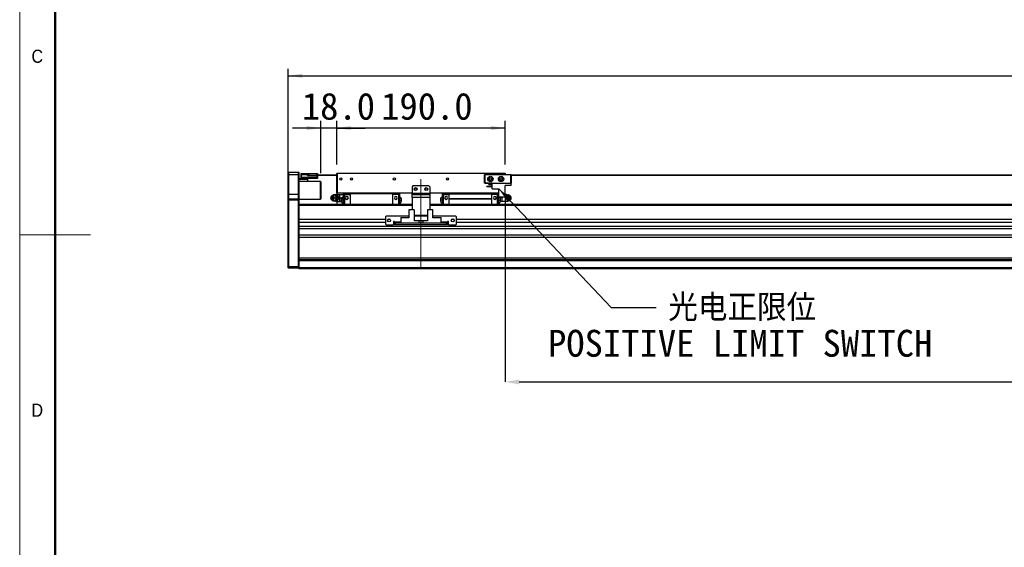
# Model space of a CAD drawing. Header units: millimetres. Extents: x 40 to 3320, y 40 to 2336.
# Tile 2 of 13: x 40 to 1153, y 835 to 1431. Entities that reach past the tile are written whole.
import ezdxf

# ---------------------------------------------------------------- set-up
doc = ezdxf.new("R2010")
doc.units = ezdxf.units.MM
doc.header["$LTSCALE"] = 8
doc.header["$PDSIZE"] = -1
doc.linetypes.add('CENTERX2', pattern=[20.32, 12.7, -2.54, 2.54, -2.54])
doc.layers.add('DIMNS', color=7, linetype='Continuous')
doc.styles.add('SLDTEXTSTYLE0', font='Gothic.ttf', dxfattribs={"width": 0.913})
doc.styles.add('SLDTEXTSTYLE10', font='txt', dxfattribs={"bigfont": 'bigfont'})
doc.styles.add('SLDTEXTSTYLE7', font='txt')
doc.dimstyles.new('SLDDIMSTYLE0', dxfattribs={"dimtxt": 30.4, "dimasz": 16, "dimexe": 0, "dimexo": 0.0625, "dimgap": 7.6, "dimtad": 2, "dimdec": 1, "dimrnd": 1e-09, "dimzin": 4, "dimdsep": 46, "dimtxsty": 'SLDTEXTSTYLE7', "dimsah": 1, "dimcen": 0.09, "dimadec": 0, "dimazin": 1, "dimtfac": 1, "dimtdec": 1, "dimtmove": 0, "dimatfit": 0, "dimfxl": 0, "dimfrac": 2, "dimtolj": 1, "dimtzin": 12, "dimarcsym": 0})
doc.dimstyles.new('SLDDIMSTYLE2', dxfattribs={"dimtxt": 30.4, "dimasz": 16, "dimexe": 0, "dimexo": 0.0625, "dimgap": 7.6, "dimtad": 2, "dimdec": 1, "dimrnd": 1e-09, "dimzin": 4, "dimdsep": 46, "dimtxsty": 'SLDTEXTSTYLE7', "dimsah": 1, "dimcen": 0.09, "dimadec": 0, "dimazin": 1, "dimtfac": 1, "dimtdec": 1, "dimtofl": 0, "dimtmove": 0, "dimatfit": 3, "dimfxl": 0, "dimfrac": 2, "dimtolj": 1, "dimtzin": 12, "dimarcsym": 0})
doc.dimstyles.new('SLDDIMSTYLE4', dxfattribs={"dimtxt": 0.18, "dimasz": 16, "dimexe": 0, "dimexo": 0.0625, "dimgap": 0, "dimtad": 0, "dimtih": 1, "dimtoh": 1, "dimdec": 0, "dimrnd": 1e-09, "dimzin": 0, "dimdsep": 46, "dimtxsty": 'Standard', "dimsah": 1, "dimcen": 0.09, "dimadec": 0, "dimazin": 0, "dimtfac": 16, "dimtdec": 0, "dimtofl": 0, "dimtmove": 0, "dimatfit": 3, "dimfxl": 0, "dimfrac": 2, "dimtolj": 1, "dimtzin": 0, "dimarcsym": 0})

# ---------------------------------------------------------------- blocks, each defined once
blk = doc.blocks.new('_D_19')
at = {"layer": 'DIMNS'}
for p, q in [((343.4, 1237.3), (343.4, 1375.7)), ((2383.4, 1237.3), (2383.4, 1375.7)), ((343.4, 1367.7), (2383.4, 1367.7))]:
    blk.add_line(p, q, dxfattribs=at)
for points in [[(343.4, 1367.7), (359.4, 1365.3), (359.4, 1370.1)], [(2383.4, 1367.7), (2367.4, 1370.1), (2367.4, 1365.3)]]:
    blk.add_solid(points, dxfattribs=at)
at = {"layer": 'DIMNS', "insert": (1318.5, 1407.6), "char_height": 30.4, "attachment_point": 1, "style": 'SLDTEXTSTYLE7'}
blk.add_mtext('2040.0', dxfattribs=at)
blk = doc.blocks.new('_D_20')
at = {"layer": 'DIMNS'}
for p, q in [((398.4, 1267.5), (398.4, 1316.6)), ((588.4, 1267.5), (588.4, 1316.6)), ((588.4, 1308.6), (398.4, 1308.6))]:
    blk.add_line(p, q, dxfattribs=at)
for points in [[(398.4, 1308.6), (414.4, 1306.2), (414.4, 1311)], [(588.4, 1308.6), (572.4, 1311), (572.4, 1306.2)]]:
    blk.add_solid(points, dxfattribs=at)
at = {"layer": 'DIMNS', "insert": (448.4, 1348.5), "char_height": 30.4, "attachment_point": 1, "style": 'SLDTEXTSTYLE7'}
blk.add_mtext('190.0', dxfattribs=at)
blk = doc.blocks.new('_D_21')
at = {"layer": 'DIMNS'}
for p, q in [((380.4, 1257.8), (380.4, 1316.6)), ((398.4, 1267.5), (398.4, 1316.6)), ((380.4, 1308.6), (348.4, 1308.6)), ((398.4, 1308.6), (380.4, 1308.6)), ((398.4, 1308.6), (430.4, 1308.6))]:
    blk.add_line(p, q, dxfattribs=at)
for points in [[(380.4, 1308.6), (364.4, 1311), (364.4, 1306.2)], [(398.4, 1308.6), (414.4, 1306.2), (414.4, 1311)]]:
    blk.add_solid(points, dxfattribs=at)
at = {"layer": 'DIMNS', "insert": (358.8, 1348.5), "char_height": 30.4, "attachment_point": 1, "style": 'SLDTEXTSTYLE7'}
blk.add_mtext('18.0', dxfattribs=at)
blk = doc.blocks.new('_D_22')
at = {"layer": 'Defpoints', "color": 0}
for p in [(588.4, 1230.7), (2108.4, 1227.2), (2108.4, 1021.7)]:
    blk.add_point(p, dxfattribs=at)
at = {"layer": 'DIMNS', "color": 0, "lineweight": -2}
for p, q in [((588.4, 1230.6), (588.4, 1021.7)), ((2108.4, 1227.1), (2108.4, 1021.7)), ((604.4, 1021.7), (2092.4, 1021.7))]:
    blk.add_line(p, q, dxfattribs=at)
at = {"layer": 'DIMNS', "color": 0}
for points in [[(604.4, 1024.3), (604.4, 1019), (588.4, 1021.7)], [(2092.4, 1024.3), (2092.4, 1019), (2108.4, 1021.7)]]:
    blk.add_solid(points, dxfattribs=at)
at = {"layer": 'DIMNS', "color": 0, "insert": (1361.2, 1014.1), "char_height": 30.4, "attachment_point": 2, "style": 'SLDTEXTSTYLE7'}
blk.add_mtext('\\A1;Stroke T=1520.0', dxfattribs=at)
blk = doc.blocks.new('SW_NOTE_8')
at = {"layer": 'DIMNS', "color": 0, "char_height": 30.4, "attachment_point": 2}
for s, insert, style in [('光电正限位', (97.2, 15), 'SLDTEXTSTYLE10'), ('POSITIVE LIMIT SWITCH', (94.9, -25.2), 'SLDTEXTSTYLE7')]:
    blk.add_mtext(s, dxfattribs=dict(at, insert=insert, style=style))

msp = doc.modelspace()

# ---------------------------------------------------------------- linework, layer by layer
at = {"color": 7, "linetype": 'Continuous', "lineweight": 18}
for p, q in [((40, 2336), (40, 40)), ((80, 2296), (80, 80)), ((40, 1188), (120, 1188))]:
    msp.add_line(p, q, dxfattribs=at)
at = {"color": 7, "linetype": 'Continuous', "lineweight": 50}
msp.add_line((80, 2296), (80, 80), dxfattribs=at)
at = {"color": 7, "linetype": 'Continuous', "lineweight": 25}
for p, q in [((343.68, 1258.66), (343.38, 1258.36)), ((343.38, 1255.66), (343.38, 1258.36)), ((343.68, 1258.66), (343.68, 1255.66)), ((343.68, 1258.66), (355.08, 1258.66)), ((355.08, 1255.66), (355.08, 1258.66)), ((355.08, 1258.66), (355.38, 1258.36)), ((355.38, 1258.36), (355.38, 1255.66)), ((365.88, 1255.36), (365.88, 1257.36)), ((365.88, 1257.36), (366.38, 1257.36)), ((366.38, 1257.36), (366.38, 1255.36)), ((366.38, 1257.36), (375.88, 1257.36)), ((375.88, 1255.36), (375.88, 1257.36)), ((375.88, 1257.36), (376.38, 1257.36)), ((376.38, 1257.36), (376.38, 1255.36)), ((398.68, 1257.66), (398.38, 1257.36)), ((398.38, 1235.46), (398.38, 1257.36)), ((398.68, 1257.36), (398.38, 1257.36)), ((398.68, 1257.66), (588.08, 1257.66)), ((398.68, 1257.66), (398.68, 1257.36)), ((588.08, 1257.36), (398.68, 1257.36)), ((398.68, 1257.36), (398.68, 1235.46)), ((588.08, 1257.66), (588.08, 1257.36)), ((588.38, 1257.36), (588.08, 1257.66)), ((588.08, 1256.16), (588.08, 1257.36)), ((588.38, 1257.36), (588.08, 1257.36)), ((588.38, 1257.36), (588.38, 1256.16)), ((343.68, 1255.66), (343.38, 1255.66)), ((343.38, 1233.66), (343.38, 1255.66)), ((343.68, 1255.66), (343.68, 1233.66)), ((355.08, 1255.66), (343.68, 1255.66)), ((355.08, 1233.66), (355.08, 1255.66)), ((355.08, 1255.66), (355.38, 1255.66)), ((355.38, 1255.66), (355.38, 1233.66)), ((355.38, 1251.66), (358.18, 1251.66)), ((365.38, 1250.66), (355.38, 1250.66)), ((379.88, 1248.16), (355.38, 1248.16)), ((357.88, 1256.86), (358.18, 1257.16)), ((357.88, 1255.66), (357.88, 1256.86)), ((357.88, 1255.66), (358.18, 1255.66)), ((357.88, 1253.16), (357.88, 1255.66)), ((357.88, 1251.96), (357.88, 1253.16)), ((358.18, 1253.16), (357.88, 1253.16)), ((358.18, 1251.66), (357.88, 1251.96)), ((358.18, 1257.16), (358.18, 1255.66)), ((358.18, 1257.16), (365.38, 1257.16)), ((358.18, 1255.66), (358.18, 1253.16)), ((365.38, 1255.66), (358.18, 1255.66)), ((358.18, 1253.16), (376.08, 1253.16)), ((358.18, 1253.16), (358.18, 1251.66)), ((376.08, 1251.66), (358.18, 1251.66)), ((365.38, 1257.16), (365.38, 1255.66)), ((365.38, 1254.86), (365.38, 1255.66)), ((365.38, 1255.16), (376.08, 1255.16)), ((376.08, 1254.86), (365.38, 1254.86)), ((365.38, 1251.66), (365.38, 1250.66)), ((365.38, 1250.66), (365.38, 1248.16)), ((366.38, 1255.36), (365.88, 1255.36)), ((365.88, 1255.36), (365.88, 1255.16)), ((366.38, 1255.36), (375.88, 1255.36)), ((376.38, 1255.36), (375.88, 1255.36)), ((376.08, 1255.16), (376.38, 1254.86)), ((376.08, 1255.16), (376.08, 1254.86)), ((398.38, 1255.16), (376.08, 1255.16)), ((376.08, 1253.16), (376.08, 1254.86)), ((376.08, 1254.86), (376.38, 1254.86)), ((376.08, 1251.66), (376.08, 1253.16)), ((376.08, 1253.16), (376.38, 1253.16)), ((376.08, 1251.66), (376.38, 1251.96)), ((398.38, 1255.36), (376.38, 1255.36)), ((376.38, 1254.86), (376.38, 1253.16)), ((376.38, 1253.16), (376.38, 1251.96)), ((380.38, 1247.66), (379.88, 1248.16)), ((379.88, 1228.16), (379.88, 1248.16)), ((380.38, 1247.66), (380.38, 1228.66)), ((565.38, 1255.86), (565.68, 1256.16)), ((565.68, 1255.73), (565.38, 1255.86)), ((565.38, 1246.46), (565.38, 1255.86)), ((565.68, 1246.58), (565.38, 1246.46)), ((565.68, 1246.16), (565.38, 1246.46)), ((565.68, 1256.16), (595.08, 1256.16)), ((565.68, 1256.16), (565.8, 1255.86)), ((565.8, 1255.86), (565.68, 1255.73)), ((565.68, 1255.73), (565.68, 1246.58)), ((565.68, 1246.58), (565.8, 1246.46)), ((565.8, 1246.46), (565.68, 1246.16)), ((573.88, 1246.16), (565.68, 1246.16)), ((594.96, 1255.86), (565.8, 1255.86)), ((565.8, 1246.46), (594.96, 1246.46)), ((573.88, 1239.96), (573.88, 1246.16)), ((573.88, 1246.16), (595.38, 1246.16)), ((595.08, 1256.16), (594.96, 1255.86)), ((595.08, 1255.73), (594.96, 1255.86)), ((594.96, 1246.46), (595.08, 1246.58)), ((594.96, 1246.46), (595.08, 1246.16)), ((595.08, 1256.16), (595.38, 1255.86)), ((595.38, 1255.86), (595.08, 1255.73)), ((595.08, 1246.58), (595.08, 1255.73)), ((595.38, 1246.46), (595.08, 1246.58)), ((595.38, 1246.46), (595.08, 1246.16)), ((595.38, 1255.86), (595.38, 1246.46)), ((2136.58, 1255.36), (595.38, 1255.36)), ((2136.38, 1255.16), (595.38, 1255.16)), ((595.38, 1243.56), (595.38, 1246.16)), ((398.38, 1235.46), (398.68, 1235.16)), ((398.68, 1235.46), (398.38, 1235.46)), ((398.38, 1235.46), (398.38, 1233.66)), ((398.68, 1235.46), (483.38, 1235.46)), ((398.68, 1235.46), (398.68, 1235.16)), ((483.38, 1235.16), (398.68, 1235.16)), ((413.38, 1235.16), (413.38, 1234.16)), ((461.38, 1235.16), (461.38, 1234.16)), ((484.38, 1243.16), (483.38, 1242.16)), ((483.38, 1242.16), (483.38, 1235.16)), ((483.38, 1235.16), (503.38, 1235.16)), ((483.38, 1233.66), (483.38, 1235.16)), ((502.38, 1243.16), (484.38, 1243.16)), ((503.38, 1242.16), (502.38, 1243.16)), ((503.38, 1242.16), (503.38, 1235.16)), ((503.38, 1235.46), (581.43, 1235.46)), ((581.43, 1235.16), (503.38, 1235.16)), ((503.38, 1235.16), (503.38, 1233.66)), ((525.38, 1234.16), (525.38, 1235.16)), ((567.68, 1242.61), (567.68, 1242.91)), ((567.68, 1242.91), (573.88, 1242.91)), ((567.68, 1242.61), (573.88, 1242.61)), ((570.08, 1244.86), (570.08, 1245.56)), ((570.08, 1245.56), (573.88, 1245.56)), ((570.08, 1244.86), (573.88, 1244.86)), ((573.38, 1234.16), (573.38, 1235.16)), ((573.88, 1239.96), (581.43, 1239.96)), ((581.43, 1230.66), (581.43, 1239.96)), ((588.38, 1230.66), (588.38, 1243.56)), ((595.38, 1243.56), (588.38, 1243.56)), ((343.68, 1233.66), (343.38, 1233.66)), ((343.38, 1228.36), (343.38, 1233.66)), ((343.68, 1228.66), (343.38, 1228.36)), ((343.38, 1227.16), (343.38, 1228.36)), ((343.38, 1152.28), (343.38, 1227.16)), ((343.68, 1227.16), (343.38, 1227.16)), ((343.68, 1233.66), (343.68, 1228.66)), ((355.08, 1233.66), (343.68, 1233.66)), ((343.68, 1228.66), (343.68, 1227.16)), ((343.68, 1228.66), (355.08, 1228.66)), ((355.08, 1227.16), (343.68, 1227.16)), ((343.68, 1227.16), (343.68, 1152.16)), ((355.08, 1228.66), (355.08, 1233.66)), ((355.38, 1233.66), (355.08, 1233.66)), ((355.08, 1227.16), (355.08, 1228.66)), ((355.38, 1228.36), (355.08, 1228.66)), ((355.38, 1227.16), (355.08, 1227.16)), ((355.08, 1152.16), (355.08, 1227.16)), ((355.38, 1233.66), (355.38, 1228.36)), ((355.38, 1228.36), (355.38, 1227.16)), ((355.38, 1228.16), (379.88, 1228.16)), ((355.38, 1227.16), (355.38, 1221.87)), ((379.88, 1228.16), (380.38, 1228.66)), ((392.57, 1231.94), (391.99, 1231.29)), ((391.99, 1228.03), (392.57, 1227.37)), ((393.91, 1226.5), (394.36, 1226.42)), ((396.32, 1233.16), (394.51, 1233.16)), ((396.32, 1226.16), (394.51, 1226.16)), ((395.71, 1229.66), (397.79, 1229.66)), ((398.23, 1233.16), (396.32, 1233.16)), ((398.23, 1226.16), (396.32, 1226.16)), ((398.23, 1233.16), (398.94, 1233.16)), ((398.23, 1233.16), (399.11, 1231.41)), ((399.11, 1227.91), (398.23, 1226.16)), ((398.23, 1226.16), (398.94, 1226.16)), ((398.28, 1233.66), (401.71, 1233.66)), ((398.28, 1225.66), (401.71, 1225.66)), ((398.38, 1225.66), (398.38, 1222.16)), ((399.93, 1231.41), (398.94, 1233.16)), ((398.94, 1226.16), (399.93, 1227.91)), ((399.11, 1231.41), (400.09, 1229.66)), ((400.09, 1229.66), (399.11, 1227.91)), ((400.8, 1229.66), (399.93, 1231.41)), ((399.93, 1227.91), (400.8, 1229.66)), ((400.09, 1229.66), (400.8, 1229.66)), ((401.88, 1231.66), (402.05, 1233.66)), ((401.88, 1231.66), (401.88, 1233.66)), ((402.05, 1229.66), (401.88, 1231.66)), ((401.88, 1227.66), (401.88, 1231.66)), ((401.88, 1227.66), (402.05, 1229.66)), ((402.05, 1225.66), (401.88, 1227.66)), ((401.88, 1225.66), (401.88, 1227.66)), ((402.05, 1233.66), (405.38, 1233.66)), ((402.05, 1229.66), (403.77, 1229.66)), ((402.05, 1225.66), (403.39, 1225.66)), ((403.38, 1228.51), (403.38, 1227.16)), ((403.38, 1227.16), (403.38, 1225.81)), ((405.38, 1230.41), (405.28, 1230.41)), ((405.38, 1227.16), (405.28, 1227.16)), ((405.28, 1223.91), (405.38, 1223.91)), ((406.88, 1234.26), (405.38, 1234.26)), ((405.38, 1234.26), (405.38, 1233.32)), ((406.88, 1233.32), (405.38, 1233.32)), ((405.38, 1233.32), (405.38, 1222.16)), ((406.88, 1234.36), (406.88, 1233.41)), ((406.88, 1234.36), (413.38, 1234.36)), ((406.88, 1233.41), (413.38, 1233.41)), ((406.88, 1233.41), (406.88, 1222.16)), ((461.38, 1234.16), (413.38, 1234.16)), ((413.38, 1234.16), (413.38, 1222.16)), ((467.88, 1234.36), (461.38, 1234.36)), ((461.38, 1234.16), (461.38, 1222.16)), ((467.88, 1233.41), (461.38, 1233.41)), ((467.88, 1234.36), (467.88, 1233.41)), ((467.88, 1234.26), (469.38, 1234.26)), ((467.88, 1233.41), (467.88, 1222.16)), ((467.88, 1233.32), (469.38, 1233.32)), ((469.38, 1233.32), (469.38, 1234.26)), ((469.38, 1222.16), (469.38, 1233.32)), ((469.48, 1230.41), (469.38, 1230.41)), ((469.38, 1227.16), (469.48, 1227.16)), ((469.38, 1223.91), (469.48, 1223.91)), ((471.38, 1227.16), (471.38, 1228.51)), ((471.38, 1225.81), (471.38, 1227.16)), ((483.38, 1230.16), (483.38, 1233.66)), ((483.38, 1233.66), (503.38, 1233.66)), ((503.38, 1230.16), (483.38, 1230.16)), ((483.38, 1230.16), (483.38, 1216.06)), ((503.38, 1233.66), (503.38, 1230.16)), ((503.38, 1230.16), (503.38, 1216.06)), ((515.38, 1228.51), (515.38, 1227.16)), ((515.38, 1227.16), (515.38, 1225.81)), ((517.38, 1230.41), (517.28, 1230.41)), ((517.38, 1227.16), (517.28, 1227.16)), ((517.28, 1223.91), (517.38, 1223.91)), ((518.88, 1234.26), (517.38, 1234.26)), ((517.38, 1234.26), (517.38, 1233.32)), ((518.88, 1233.32), (517.38, 1233.32)), ((517.38, 1233.32), (517.38, 1222.16)), ((518.88, 1233.41), (518.88, 1234.36)), ((518.88, 1234.36), (525.38, 1234.36)), ((518.88, 1222.16), (518.88, 1233.41)), ((518.88, 1233.41), (525.38, 1233.41)), ((525.38, 1229.16), (525.38, 1234.16)), ((525.38, 1234.16), (573.38, 1234.16)), ((525.38, 1228.76), (525.38, 1229.16)), ((525.38, 1229.16), (573.38, 1229.16)), ((525.38, 1228.76), (573.38, 1228.76)), ((525.38, 1222.16), (525.38, 1228.76)), ((579.88, 1234.36), (573.38, 1234.36)), ((573.38, 1229.16), (573.38, 1234.16)), ((579.88, 1233.41), (573.38, 1233.41)), ((573.38, 1228.76), (573.38, 1229.16)), ((573.38, 1222.16), (573.38, 1228.76)), ((579.88, 1233.41), (579.88, 1234.36)), ((579.88, 1234.26), (581.38, 1234.26)), ((579.88, 1222.16), (579.88, 1233.41)), ((579.88, 1233.32), (581.38, 1233.32)), ((581.38, 1233.32), (581.38, 1234.26)), ((581.43, 1233.66), (581.38, 1233.66)), ((581.38, 1222.16), (581.38, 1233.32)), ((581.48, 1230.41), (581.38, 1230.41)), ((581.38, 1227.16), (581.48, 1227.16)), ((581.38, 1223.91), (581.48, 1223.91)), ((588.38, 1230.66), (581.43, 1230.66)), ((584.71, 1229.66), (582.99, 1229.66)), ((584.71, 1225.66), (583.37, 1225.66)), ((583.38, 1227.16), (583.38, 1228.51)), ((583.38, 1225.81), (583.38, 1227.16)), ((584.8, 1230.66), (584.71, 1229.66)), ((584.71, 1229.66), (584.88, 1227.66)), ((584.88, 1227.66), (584.71, 1225.66)), ((584.88, 1230.66), (584.88, 1227.66)), ((584.88, 1227.66), (584.88, 1225.66)), ((588.48, 1225.66), (585.06, 1225.66)), ((588.48, 1233.66), (588.38, 1233.66)), ((588.38, 1225.66), (588.38, 1222.16)), ((590.28, 1233.16), (591.54, 1233.16)), ((590.41, 1226.16), (591.54, 1226.16)), ((591.54, 1233.16), (592.41, 1231.41)), ((592.25, 1233.16), (591.54, 1233.16)), ((592.41, 1227.91), (591.54, 1226.16)), ((592.25, 1226.16), (591.54, 1226.16)), ((593.23, 1231.41), (592.25, 1233.16)), ((592.25, 1226.16), (593.23, 1227.91)), ((592.41, 1231.41), (593.4, 1229.66)), ((593.4, 1229.66), (592.41, 1227.91)), ((594.11, 1229.66), (593.23, 1231.41)), ((593.23, 1227.91), (594.11, 1229.66)), ((594.11, 1229.66), (593.4, 1229.66)), ((594.78, 1231.29), (594.19, 1231.94)), ((594.19, 1227.37), (594.78, 1228.03)), ((595.38, 1229.66), (595.04, 1229.66)), ((398.38, 1222.16), (355.38, 1222.16)), ((483.38, 1222.16), (355.38, 1222.16)), ((355.38, 1221.87), (355.38, 1221.16)), ((355.38, 1221.16), (355.38, 1205.15)), ((479.88, 1216.06), (479.88, 1207.16)), ((485.88, 1216.06), (479.88, 1216.06)), ((485.88, 1216.06), (485.88, 1203.66)), ((500.88, 1216.06), (500.88, 1203.66)), ((506.88, 1216.06), (500.88, 1216.06)), ((2223.38, 1222.16), (503.38, 1222.16)), ((506.88, 1207.16), (506.88, 1216.06)), ((2123.38, 1222.16), (588.38, 1222.16)), ((355.38, 1205.15), (355.38, 1201.75)), ((453.38, 1205.15), (355.38, 1205.15)), ((453.38, 1201.75), (355.38, 1201.75)), ((355.38, 1201.75), (355.38, 1197.49)), ((454.38, 1209.16), (453.38, 1208.16)), ((453.38, 1208.16), (453.38, 1200.16)), ((479.88, 1209.16), (454.38, 1209.16)), ((458.76, 1205.15), (456, 1205.15)), ((463.38, 1203.16), (462.38, 1203.16)), ((462.38, 1203.16), (462.38, 1199.16)), ((463.38, 1201.75), (462.38, 1201.75)), ((463.38, 1202.16), (463.38, 1203.16)), ((463.38, 1202.16), (463.38, 1201.16)), ((470.68, 1207.66), (478.48, 1207.66)), ((470.68, 1207.66), (470.68, 1207.16)), ((470.68, 1207.16), (470.68, 1201.16)), ((479.88, 1207.16), (470.68, 1207.16)), ((478.98, 1207.16), (478.48, 1207.66)), ((500.88, 1209.66), (485.88, 1209.66)), ((500.88, 1209.16), (485.88, 1209.16)), ((491.38, 1203.66), (485.88, 1203.66)), ((491.38, 1201.16), (491.38, 1203.66)), ((493.38, 1203.66), (491.38, 1203.66)), ((493.38, 1203.66), (493.38, 1201.16)), ((495.38, 1203.66), (493.38, 1203.66)), ((495.38, 1203.66), (495.38, 1201.16)), ((500.88, 1203.66), (495.38, 1203.66)), ((532.38, 1209.16), (506.88, 1209.16)), ((516.08, 1207.16), (506.88, 1207.16)), ((508.28, 1207.66), (507.78, 1207.16)), ((508.28, 1207.66), (516.08, 1207.66)), ((516.08, 1207.16), (516.08, 1207.66)), ((516.08, 1201.16), (516.08, 1207.16)), ((524.38, 1203.16), (523.38, 1203.16)), ((523.38, 1203.16), (523.38, 1202.16)), ((523.38, 1201.16), (523.38, 1202.16)), ((524.38, 1201.75), (523.38, 1201.75)), ((524.38, 1199.16), (524.38, 1203.16)), ((530.76, 1205.15), (528, 1205.15)), ((533.38, 1208.16), (532.38, 1209.16)), ((533.38, 1200.16), (533.38, 1208.16)), ((2193.38, 1205.15), (533.38, 1205.15)), ((2193.38, 1201.75), (533.38, 1201.75)), ((2371.38, 1197.49), (355.38, 1197.49)), ((355.38, 1197.49), (355.38, 1196.18)), ((355.38, 1196.18), (355.38, 1158.96)), ((2371.38, 1194.89), (355.38, 1194.89)), ((453.38, 1200.16), (454.38, 1199.16)), ((454.38, 1199.16), (462.38, 1199.16)), ((463.38, 1199.16), (463.38, 1201.16)), ((463.38, 1201.16), (464.38, 1201.16)), ((464.38, 1199.16), (463.38, 1199.16)), ((464.38, 1201.16), (464.38, 1199.16)), ((522.38, 1201.16), (464.38, 1201.16)), ((522.38, 1199.16), (464.38, 1199.16)), ((522.38, 1199.16), (522.38, 1201.16)), ((522.38, 1201.16), (523.38, 1201.16)), ((523.38, 1199.16), (522.38, 1199.16)), ((523.38, 1201.16), (523.38, 1199.16)), ((524.38, 1199.16), (532.38, 1199.16)), ((532.38, 1199.16), (533.38, 1200.16)), ((2371.38, 1187.39), (355.38, 1187.39)), ((2371.38, 1184.79), (355.38, 1184.79)), ((2371.38, 1161.66), (355.38, 1161.66)), ((2371.38, 1159.66), (355.38, 1159.66)), ((355.38, 1158.96), (355.38, 1158.66)), ((2371.38, 1158.66), (355.38, 1158.66)), ((355.38, 1158.66), (355.38, 1150.66)), ((343.38, 1152.28), (343.68, 1152.16)), ((343.38, 1150.46), (343.38, 1152.28)), ((343.38, 1150.46), (343.68, 1150.16)), ((343.68, 1152.16), (343.68, 1150.16)), ((343.68, 1152.16), (355.08, 1152.16)), ((355.08, 1150.16), (343.68, 1150.16)), ((355.38, 1152.28), (355.08, 1152.16)), ((355.08, 1150.16), (355.08, 1152.16)), ((355.38, 1150.46), (355.08, 1150.16)), ((2371.38, 1150.66), (355.38, 1150.66)), ((355.38, 1150.66), (355.38, 1149.66)), ((2371.38, 1149.66), (355.38, 1149.66))]:
    msp.add_line(p, q, dxfattribs=at)
at = {"color": 8, "linetype": 'Continuous', "lineweight": 25}
for p, q in [((405.28, 1230.41), (405.28, 1227.16)), ((405.28, 1227.16), (405.28, 1223.91)), ((469.48, 1227.16), (469.48, 1230.41)), ((469.48, 1223.91), (469.48, 1227.16)), ((517.28, 1230.41), (517.28, 1227.16)), ((517.28, 1227.16), (517.28, 1223.91)), ((581.48, 1227.16), (581.48, 1230.41)), ((581.48, 1223.91), (581.48, 1227.16)), ((483.38, 1221.16), (355.38, 1221.16)), ((2223.38, 1221.16), (503.38, 1221.16)), ((470.68, 1202.16), (463.38, 1202.16)), ((523.38, 1202.16), (516.08, 1202.16))]:
    msp.add_line(p, q, dxfattribs=at)
at = {"color": 7, "linetype": 'Continuous', "lineweight": 25, "flags": 128}
for points in [[(396.27, 1226.2), (397.05, 1225.85), (398.28, 1225.66)], [(398.28, 1233.66), (397.04, 1233.46), (396.4, 1233.19)], [(595.38, 1229.66), (595.22, 1230.55), (594.78, 1231.29)], [(594.78, 1228.03), (595.22, 1228.76), (595.38, 1229.66)]]:
    msp.add_lwpolyline(points, dxfattribs=at)
at = {"color": 7, "linetype": 'Continuous', "lineweight": 25}
for centre, radius in [((402.88, 1251.16), 1.25), ((414.88, 1251.16), 1.25), ((463.38, 1251.16), 1.25), ((523.38, 1251.16), 1.25), ((571.88, 1251.16), 3), ((571.88, 1251.16), 1.7), ((571.88, 1251.16), 1.25), ((583.88, 1251.16), 3), ((583.88, 1251.16), 1.7), ((583.88, 1251.16), 1.25), ((487.38, 1239.66), 1.7), ((487.38, 1239.66), 1.25), ((499.38, 1239.66), 1.7), ((499.38, 1239.66), 1.25), ((457.38, 1204.16), 1.7), ((529.38, 1204.16), 1.7)]:
    msp.add_circle(centre, radius, dxfattribs=at)
for centre, radius, start, end in [((393.54, 1229.8), 2.17, 356.18264, 183.81736), ((393.54, 1229.51), 2.17, 176.18246, 3.81754), ((394.77, 1229.86), 3.03, 356.0464, 136.63866), ((394.79, 1229.4), 3.01, 222.46657, 4.84837), ((393.54, 1229.71), 0.765, 356.18186, 183.81814), ((393.54, 1229.6), 0.765, 176.18168, 3.81832), ((396.32, 1229.15), 3, 248.38576, 269.94705), ((396.32, 1230.16), 2.99, 90.05078, 110.92363), ((396.26, 1229.97), 3.19, 26.79174, 89.01592), ((396.26, 1229.34), 3.19, 270.98388, 333.20846), ((395.81, 1229.66), 3.73, 359.89194, 27.82016), ((395.81, 1229.65), 3.73, 332.17972, 0.10818), ((405.28, 1228.51), 1.9, 90, 180), ((405.28, 1225.81), 1.9, 180, 270), ((409.78, 1229.66), 1.65, 0, 180), ((409.78, 1229.66), 1.65, 180, 0), ((464.98, 1229.66), 1.65, 0, 180), ((464.98, 1229.66), 1.65, 180, 0), ((469.48, 1228.51), 1.9, 0, 90), ((469.48, 1225.81), 1.9, 270, 360), ((517.28, 1228.51), 1.9, 90, 180), ((517.28, 1225.81), 1.9, 180, 270), ((521.78, 1229.66), 1.65, 0, 180), ((521.78, 1229.66), 1.65, 180, 0), ((576.98, 1229.66), 1.65, 0, 180), ((576.98, 1229.66), 1.65, 180, 0), ((581.48, 1228.51), 1.9, 0, 90), ((581.48, 1225.81), 1.9, 270, 360), ((588.48, 1229.66), 4, 0, 90.01825), ((588.48, 1229.66), 4, 270.02815, 0), ((589.48, 1229.89), 3.3, 27.38953, 66.39624), ((589.48, 1229.42), 3.3, 293.60132, 332.61291), ((589.09, 1229.66), 3.76, 332.24154, 27.75846), ((591.16, 1229.6), 3.02, 302.69996, 1.13341), ((591.13, 1229.7), 3.06, 359.20628, 56.41185), ((591.78, 1229.74), 3.27, 358.50655, 68.86906), ((591.78, 1229.57), 3.27, 291.04186, 1.49546)]:
    msp.add_arc(centre, radius, start, end, dxfattribs=at)
for points, knots in [([(393.45, 1229.66), (393.31, 1229.66), (393.05, 1229.66), (392.87, 1229.66), (392.78, 1229.66)], [0, 0, 0, 0, 0.4999741, 1, 1, 1, 1]), ([(393.45, 1229.66), (393.59, 1229.66), (393.87, 1229.66), (394.16, 1229.66), (394.31, 1229.66)], [0, 0, 0, 0, 0.5000073, 1, 1, 1, 1]), ([(398.09, 1229.66), (398.08, 1229.93), (398.06, 1230.56), (397.64, 1231.48), (396.95, 1232.28), (396.02, 1232.82), (395.01, 1233.01), (394.24, 1232.97), (393.89, 1232.8), (393.84, 1232.78)], [0, 0, 0, 0, 0.1339562, 0.3027796, 0.4733561, 0.6432132, 0.8100629, 0.9730821, 1, 1, 1, 1]), ([(394.69, 1226.37), (394.75, 1226.36), (395.13, 1226.28), (395.86, 1226.46), (396.75, 1226.89), (397.48, 1227.59), (397.94, 1228.47), (398.15, 1229.19), (398.1, 1229.59), (398.09, 1229.66)], [0, 0, 0, 0, 0.030594, 0.2198498, 0.4055964, 0.5898599, 0.7751141, 0.9633971, 1, 1, 1, 1]), ([(398.1, 1229.66), (398.11, 1229.66), (398.13, 1229.66), (397.9, 1229.66), (397.79, 1229.66)], [0, 0, 0, 0, 0.5000019, 1, 1, 1, 1]), ([(399.54, 1229.66), (399.21, 1229.66), (398.56, 1229.66), (398.26, 1229.66), (398.1, 1229.66)], [0, 0, 0, 0, 0.5000075, 1, 1, 1, 1]), ([(405.28, 1227.16), (405.04, 1227.16), (404.67, 1227.16), (404.23, 1227.16), (403.93, 1227.16), (403.68, 1227.16), (403.45, 1227.16), (403.41, 1227.16), (403.38, 1227.16)], [0, 0, 0, 0, 0.2394465, 0.3683583, 0.5, 0.6316354, 0.7605417, 1, 1, 1, 1]), ([(469.48, 1227.16), (469.72, 1227.16), (470.09, 1227.16), (470.53, 1227.16), (470.83, 1227.16), (471.08, 1227.16), (471.32, 1227.16), (471.36, 1227.16), (471.38, 1227.16)], [0, 0, 0, 0, 0.2394465, 0.3683583, 0.5, 0.6316354, 0.7605417, 1, 1, 1, 1]), ([(517.28, 1227.16), (517.04, 1227.16), (516.67, 1227.16), (516.23, 1227.16), (515.93, 1227.16), (515.68, 1227.16), (515.45, 1227.16), (515.41, 1227.16), (515.38, 1227.16)], [0, 0, 0, 0, 0.2394615, 0.3683707, 0.5000098, 0.6316427, 0.7605464, 1, 1, 1, 1]), ([(581.48, 1227.16), (581.72, 1227.16), (582.09, 1227.16), (582.53, 1227.16), (582.83, 1227.16), (583.08, 1227.16), (583.32, 1227.16), (583.36, 1227.16), (583.38, 1227.16)], [0, 0, 0, 0, 0.2394456, 0.3683569, 0.4999981, 0.631633, 0.7605388, 1, 1, 1, 1]), ([(592.39, 1226.42), (592.52, 1226.42), (592.72, 1226.42), (592.89, 1226.52), (592.95, 1226.55)], [0, 0, 0, 0, 0.65377702, 1, 1, 1, 1]), ([(592.96, 1232.78), (592.95, 1232.79), (592.78, 1232.88), (592.58, 1232.88), (592.4, 1232.89)], [0, 0, 0, 0, 0.0784851, 1, 1, 1, 1]), ([(594.18, 1229.66), (594.38, 1229.66), (594.76, 1229.66), (594.95, 1229.66), (595.04, 1229.66)], [0, 0, 0, 0, 0.49999787, 1, 1, 1, 1])]:
    msp.add_open_spline(points, degree=3, knots=knots, dxfattribs=at)
at = {"color": 8, "linetype": 'Continuous', "lineweight": 25}
for points, knots in [([(398.28, 1233.16), (398.28, 1233.18), (398.28, 1233.38), (398.28, 1233.59), (398.28, 1233.63), (398.28, 1233.66)], [0, 0, 0, 0, 0.0803998, 0.5401995, 1, 1, 1, 1]), ([(398.28, 1225.66), (398.28, 1225.68), (398.28, 1225.73), (398.28, 1225.93), (398.28, 1226.13), (398.28, 1226.16)], [0, 0, 0, 0, 0.4597997, 0.9196002, 1, 1, 1, 1]), ([(588.48, 1230.51), (588.48, 1230.23), (588.48, 1229.44), (588.48, 1228.08), (588.48, 1226.76), (588.48, 1225.84), (588.48, 1225.72), (588.48, 1225.66)], [0, 0, 0, 0, 0.1226994, 0.3420249, 0.5613497, 0.7806749, 1, 1, 1, 1])]:
    msp.add_open_spline(points, degree=3, knots=knots, dxfattribs=at)
at = {"layer": 'DIMNS', "linetype": 'CENTERX2', "lineweight": 18}
msp.add_line((493.38, 1149.36), (493.38, 1258.96), dxfattribs=at)

# ---------------------------------------------------------------- block references
at = {"layer": 'DIMNS'}
msp.add_blockref('SW_NOTE_8', (759.19, 1105.77), dxfattribs=at)

# ---------------------------------------------------------------- texts
at = {"color": 7, "linetype": 'Continuous', "lineweight": 0, "char_height": 14.82, "attachment_point": 1, "style": 'SLDTEXTSTYLE0'}
for s, insert in [('C', (53.33, 1397.17)), ('D', (53.33, 997.17))]:
    msp.add_mtext(s, dxfattribs=dict(at, insert=insert))

# ---------------------------------------------------------------- dimensions: what is measured, and where the dimension line sits
at = {"layer": 'DIMNS'}
for base, p1, p2, dimstyle, picture, middle in [((2383.38, 1367.7), (343.38, 1227.16), (2383.38, 1227.16), 'SLDDIMSTYLE2', '_D_19', (1377.94, 1367.7)), ((380.38, 1308.57), (398.38, 1257.36), (380.38, 1247.66), 'SLDDIMSTYLE0', '_D_21', (396.22, 1308.57)), ((398.38, 1308.57), (588.38, 1257.36), (398.38, 1257.36), 'SLDDIMSTYLE2', '_D_20', (496.82, 1308.57))]:
    dim = msp.add_linear_dim(base=base, p1=p1, p2=p2, angle=0, dimstyle=dimstyle, dxfattribs=at)
    dim.commit()
    dim.dimension.update_dxf_attribs({"geometry": picture, "text_midpoint": middle, "dimtype": 160})
dim = msp.add_linear_dim(base=(2108.38, 1021.66), p1=(588.38, 1230.66), p2=(2108.38, 1227.16), text='Stroke T=<>', dimstyle='SLDDIMSTYLE2', dxfattribs=at)
dim.commit()
dim.dimension.update_dxf_attribs({"geometry": '_D_22', "text_midpoint": (1361.15, 1021.66), "dimtype": 160})

# ---------------------------------------------------------------- leaders
msp.add_leader([(581.43, 1239.96), (708.39, 1105.77), (759.19, 1105.77)], dimstyle='SLDDIMSTYLE4', dxfattribs=at)

doc.saveas('drawing.dxf')
